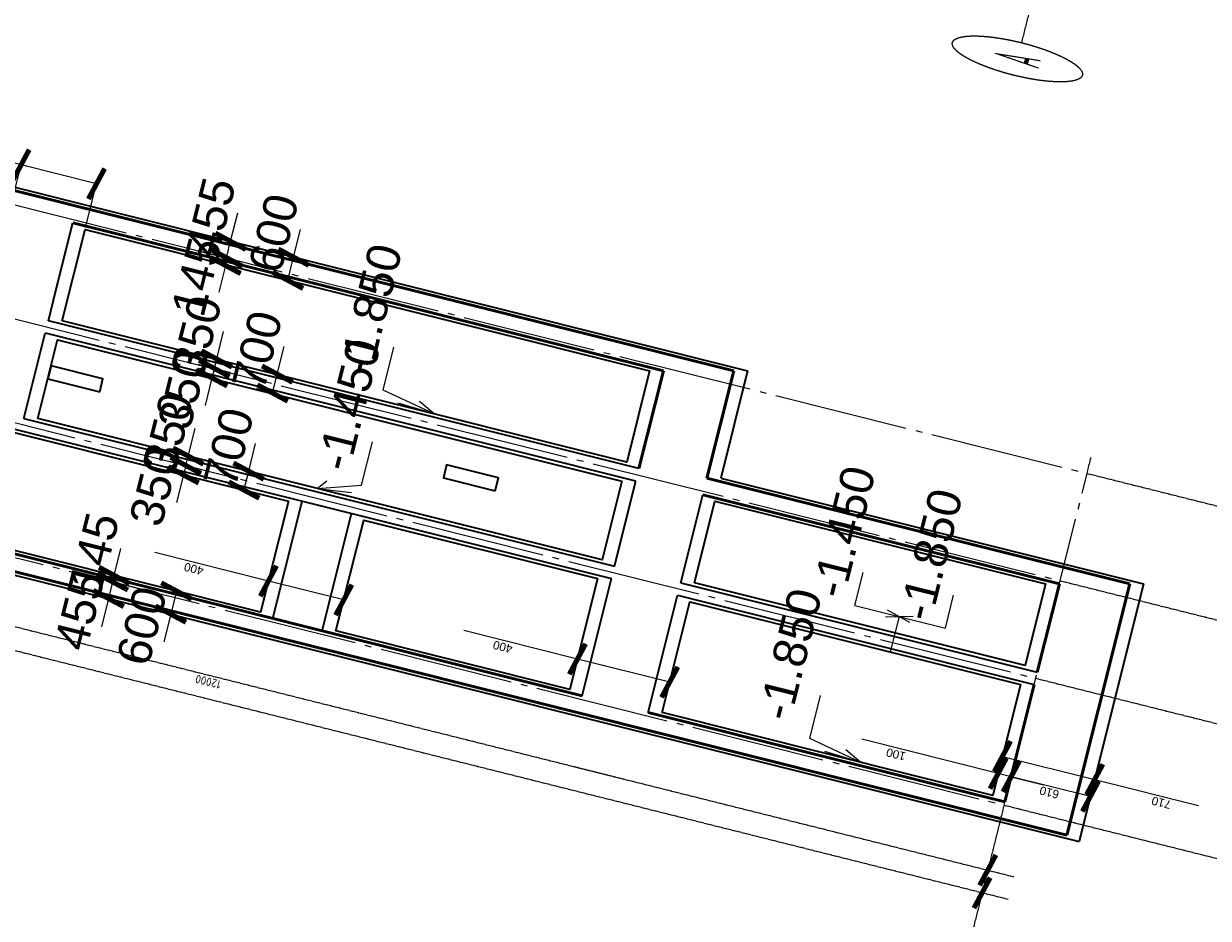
# Model space of a CAD drawing. Header units: millimetres. Extents: x -2096172177 to 2055029645, y -728784453 to 1899906214.
# Tile 30 of 109: x -1998404222 to -1976196839, y 1663820215 to 1680583815. Entities that reach past the tile are written whole.
import ezdxf
from ezdxf.enums import TextEntityAlignment as Align

# ---------------------------------------------------------------- set-up
doc = ezdxf.new("R2010")
doc.units = ezdxf.units.MM
doc.linetypes.add('DASHDOT_axis', pattern=[24, 20, -1.5, 1, -1.5])
for name, color, linetype, lineweight in [('Внутренние стены', 3, 'Continuous', 35), ('Наружные стены', 1, 'Continuous', 50), ('Размеры фундамент', 3, 'Continuous', 18), ('Толщины привязок', 130, 'Continuous', 18), ('Фундамент', 5, 'Continuous', 35)]:
    doc.layers.add(name, color=color, linetype=linetype, lineweight=lineweight)
doc.styles.add('GOST-2.304_Type-B', font='GOST Common.ttf')
doc.styles.add('стиль для стен', font='arial.ttf')
doc.dimstyles.new('Для размеров СТЕН', dxfattribs={"dimtxt": 2.5, "dimasz": 2.5, "dimexe": 1.25, "dimexo": 0.625, "dimtad": 1, "dimtxsty": 'стиль для стен', "dimblk": 'ARCHTICK', "dimcen": 2.5, "dimadec": 0, "dimazin": 0, "dimtfac": 1, "dimtmove": 0, "dimatfit": 3, "dimfxl": 1, "dimarcsym": 0})

# ---------------------------------------------------------------- blocks, each defined once
blk = doc.blocks.new('_ArchTick')
at = {"color": 0, "linetype": 'ByBlock', "const_width": 0.15}
blk.add_lwpolyline([(-0.5, -0.5), (0.5, 0.5)], dxfattribs=at)
blk = doc.blocks.new('*D637')
at = {"layer": 'Defpoints', "color": 0, "transparency": 16777216}
for p in [(1806076.1, 926949.1), (1806084.9, 926949.1), (1806084.9, 926849.1)]:
    blk.add_point(p, dxfattribs=at)
at = {"layer": 'Размеры фундамент', "color": 0, "lineweight": -2, "transparency": 16777216}
for p, q in [((1806076.1, 926949.1), (1806076.1, 927999.1)), ((1806022.4, 926949.1), (1805951.1, 926949.1)), ((1806076.1, 926849.1), (1806076.1, 926949.1)), ((1806022.4, 926849.1), (1805951.1, 926849.1)), ((1806076.1, 926849.1), (1806076.1, 926599.1))]:
    blk.add_line(p, q, dxfattribs=at)
at = {"layer": 'Размеры фундамент', "color": 0, "lineweight": -2, "transparency": 16777216, "xscale": 250, "yscale": 250, "zscale": 250}
for p, rotation in [((1806076.1, 926949.1), 270), ((1806076.1, 926849.1), 90)]:
    blk.add_blockref('_ArchTick', p, dxfattribs=dict(at, rotation=rotation))
at = {"layer": 'Размеры фундамент', "color": 0, "transparency": 16777216, "insert": (1805888.6, 927724.1), "char_height": 250, "attachment_point": 5, "rotation": 90, "style": 'стиль для стен'}
blk.add_mtext('100', dxfattribs=at)
blk = doc.blocks.new('*D638')
at = {"layer": 'Defpoints', "color": 0, "transparency": 16777216}
for p in [(1806076.1, 926849.1), (1806076.1, 926239.1), (1806084.9, 926239.1)]:
    blk.add_point(p, dxfattribs=at)
at = {"layer": 'Размеры фундамент', "color": 0, "lineweight": -2, "transparency": 16777216}
for p, q in [((1806084.9, 926849.1), (1806084.9, 926239.1)), ((1806138.6, 926849.1), (1806209.9, 926849.1)), ((1806138.6, 926239.1), (1806209.9, 926239.1))]:
    blk.add_line(p, q, dxfattribs=at)
at = {"layer": 'Размеры фундамент', "color": 0, "lineweight": -2, "transparency": 16777216, "xscale": 250, "yscale": 250, "zscale": 250}
for p, rotation in [((1806084.9, 926849.1), 90), ((1806084.9, 926239.1), 270)]:
    blk.add_blockref('_ArchTick', p, dxfattribs=dict(at, rotation=rotation))
at = {"layer": 'Размеры фундамент', "color": 0, "transparency": 16777216, "insert": (1805897.4, 926544.1), "char_height": 250, "attachment_point": 5, "rotation": 90, "style": 'стиль для стен'}
blk.add_mtext('610', dxfattribs=at)
blk = doc.blocks.new('*D639')
at = {"layer": 'Defpoints', "color": 0, "transparency": 16777216}
for p in [(1806600, 926949.1), (1806600, 926239.1), (1806600, 926239.1)]:
    blk.add_point(p, dxfattribs=at)
at = {"layer": 'Размеры фундамент', "color": 0, "lineweight": -2, "transparency": 16777216}
for p, q in [((1806600, 926949.1), (1806600, 926239.1)), ((1806662.5, 926949.1), (1806725, 926949.1)), ((1806600, 926239.1), (1806600, 925439.1)), ((1806662.5, 926239.1), (1806725, 926239.1))]:
    blk.add_line(p, q, dxfattribs=at)
at = {"layer": 'Размеры фундамент', "color": 0, "lineweight": -2, "transparency": 16777216, "xscale": 250, "yscale": 250, "zscale": 250}
for p, rotation in [((1806600, 926949.1), 90), ((1806600, 926239.1), 270)]:
    blk.add_blockref('_ArchTick', p, dxfattribs=dict(at, rotation=rotation))
at = {"layer": 'Размеры фундамент', "color": 0, "transparency": 16777216, "insert": (1806412.5, 925714.1), "char_height": 250, "attachment_point": 5, "rotation": 90, "style": 'стиль для стен'}
blk.add_mtext('710', dxfattribs=at)
blk = doc.blocks.new('*D640')
at = {"layer": 'Defpoints', "color": 0, "transparency": 16777216}
for p in [(1805402.3, 933710.9), (1805202.3, 933297.9), (1805402.3, 933297.9)]:
    blk.add_point(p, dxfattribs=at)
at = {"layer": 'Размеры фундамент', "color": 0, "lineweight": -2, "transparency": 16777216}
for p, q in [((1805202.3, 933360.4), (1805202.3, 933835.9)), ((1805402.3, 933360.4), (1805402.3, 933835.9)), ((1805202.3, 933710.9), (1805402.3, 933710.9)), ((1805402.3, 933710.9), (1806227.3, 933710.9))]:
    blk.add_line(p, q, dxfattribs=at)
at = {"layer": 'Размеры фундамент', "color": 0, "lineweight": -2, "transparency": 16777216, "xscale": 250, "yscale": 250, "zscale": 250, "rotation": 180}
blk.add_blockref('_ArchTick', (1805202.3, 933710.9), dxfattribs=at)
at = {"layer": 'Размеры фундамент', "color": 0, "lineweight": -2, "transparency": 16777216, "xscale": 250, "yscale": 250, "zscale": 250}
blk.add_blockref('_ArchTick', (1805402.3, 933710.9), dxfattribs=at)
at = {"layer": 'Размеры фундамент', "color": 0, "transparency": 16777216, "insert": (1805939.8, 933898.4), "char_height": 250, "attachment_point": 5, "style": 'стиль для стен'}
blk.add_mtext('145', dxfattribs=at)
blk = doc.blocks.new('*D641')
at = {"layer": 'Defpoints', "color": 0, "transparency": 16777216}
for p in [(1804692.3, 933710.9), (1804692.3, 933710.9), (1805202.3, 933710.9)]:
    blk.add_point(p, dxfattribs=at)
at = {"layer": 'Размеры фундамент', "color": 0, "lineweight": -2, "transparency": 16777216}
for p, q in [((1804692.3, 933773.4), (1804692.3, 933835.9)), ((1805202.3, 933773.4), (1805202.3, 933835.9)), ((1804692.3, 933710.9), (1803817.3, 933710.9)), ((1805202.3, 933710.9), (1804692.3, 933710.9))]:
    blk.add_line(p, q, dxfattribs=at)
at = {"layer": 'Размеры фундамент', "color": 0, "lineweight": -2, "transparency": 16777216, "xscale": 250, "yscale": 250, "zscale": 250, "rotation": 180}
blk.add_blockref('_ArchTick', (1804692.3, 933710.9), dxfattribs=at)
at = {"layer": 'Размеры фундамент', "color": 0, "lineweight": -2, "transparency": 16777216, "xscale": 250, "yscale": 250, "zscale": 250}
blk.add_blockref('_ArchTick', (1805202.3, 933710.9), dxfattribs=at)
at = {"layer": 'Размеры фундамент', "color": 0, "transparency": 16777216, "insert": (1804129.8, 933898.4), "char_height": 250, "attachment_point": 5, "style": 'стиль для стен'}
blk.add_mtext('455', dxfattribs=at)
blk = doc.blocks.new('*D642')
at = {"layer": 'Defpoints', "color": 0, "transparency": 16777216}
for p in [(1804692.3, 933231.9), (1804692.3, 933231.9), (1805402.3, 933231.9)]:
    blk.add_point(p, dxfattribs=at)
at = {"layer": 'Размеры фундамент', "color": 0, "lineweight": -2, "transparency": 16777216}
for p, q in [((1804692.3, 933294.4), (1804692.3, 933356.9)), ((1805402.3, 933294.4), (1805402.3, 933356.9)), ((1804692.3, 933231.9), (1803842.3, 933231.9)), ((1805402.3, 933231.9), (1804692.3, 933231.9))]:
    blk.add_line(p, q, dxfattribs=at)
at = {"layer": 'Размеры фундамент', "color": 0, "lineweight": -2, "transparency": 16777216, "xscale": 250, "yscale": 250, "zscale": 250, "rotation": 180}
blk.add_blockref('_ArchTick', (1804692.3, 933231.9), dxfattribs=at)
at = {"layer": 'Размеры фундамент', "color": 0, "lineweight": -2, "transparency": 16777216, "xscale": 250, "yscale": 250, "zscale": 250}
blk.add_blockref('_ArchTick', (1805402.3, 933231.9), dxfattribs=at)
at = {"layer": 'Размеры фундамент', "color": 0, "transparency": 16777216, "insert": (1804142.3, 933419.4), "char_height": 250, "attachment_point": 5, "style": 'стиль для стен'}
blk.add_mtext('600', dxfattribs=at)
blk = doc.blocks.new('*D643')
at = {"layer": 'Defpoints', "color": 0, "transparency": 16777216}
for p in [(1815177.2, 933467.2), (1815177.2, 933467.2), (1815402.3, 933467.2)]:
    blk.add_point(p, dxfattribs=at)
at = {"layer": 'Размеры фундамент', "color": 0, "lineweight": -2, "transparency": 16777216}
for p, q in [((1815177.2, 933529.7), (1815177.2, 933592.2)), ((1815402.3, 933529.7), (1815402.3, 933592.2)), ((1815177.2, 933467.2), (1814352.2, 933467.2)), ((1815402.3, 933467.2), (1815177.2, 933467.2))]:
    blk.add_line(p, q, dxfattribs=at)
at = {"layer": 'Размеры фундамент', "color": 0, "lineweight": -2, "transparency": 16777216, "xscale": 250, "yscale": 250, "zscale": 250, "rotation": 180}
blk.add_blockref('_ArchTick', (1815177.2, 933467.2), dxfattribs=at)
at = {"layer": 'Размеры фундамент', "color": 0, "lineweight": -2, "transparency": 16777216, "xscale": 250, "yscale": 250, "zscale": 250}
blk.add_blockref('_ArchTick', (1815402.3, 933467.2), dxfattribs=at)
at = {"layer": 'Размеры фундамент', "color": 0, "transparency": 16777216, "insert": (1814639.7, 933654.7), "char_height": 250, "attachment_point": 5, "style": 'стиль для стен'}
blk.add_mtext('145', dxfattribs=at)
blk = doc.blocks.new('*D644')
at = {"layer": 'Defpoints', "color": 0, "transparency": 16777216}
for p in [(1815198.4, 932988.2), (1815198.4, 932988.2), (1815908.4, 932988.2)]:
    blk.add_point(p, dxfattribs=at)
at = {"layer": 'Размеры фундамент', "color": 0, "lineweight": -2, "transparency": 16777216}
for p, q in [((1815198.4, 933050.7), (1815198.4, 933113.2)), ((1815908.4, 933050.7), (1815908.4, 933113.2)), ((1815198.4, 932988.2), (1815908.4, 932988.2)), ((1815908.4, 932988.2), (1816760.8, 932988.2))]:
    blk.add_line(p, q, dxfattribs=at)
at = {"layer": 'Размеры фундамент', "color": 0, "lineweight": -2, "transparency": 16777216, "xscale": 250, "yscale": 250, "zscale": 250, "rotation": 180}
blk.add_blockref('_ArchTick', (1815198.4, 932988.2), dxfattribs=at)
at = {"layer": 'Размеры фундамент', "color": 0, "lineweight": -2, "transparency": 16777216, "xscale": 250, "yscale": 250, "zscale": 250}
blk.add_blockref('_ArchTick', (1815908.4, 932988.2), dxfattribs=at)
at = {"layer": 'Размеры фундамент', "color": 0, "transparency": 16777216, "insert": (1816460.8, 933175.7), "char_height": 250, "attachment_point": 5, "style": 'стиль для стен'}
blk.add_mtext('600', dxfattribs=at)
blk = doc.blocks.new('*D645')
at = {"layer": 'Defpoints', "color": 0, "transparency": 16777216}
for p in [(1809102.3, 933449.1), (1809392.3, 933449.1), (1809392.3, 933391.9)]:
    blk.add_point(p, dxfattribs=at)
at = {"layer": 'Размеры фундамент', "color": 0, "lineweight": -2, "transparency": 16777216}
for p, q in [((1809102.3, 933391.9), (1809392.3, 933391.9)), ((1809102.3, 933386.6), (1809102.3, 933266.9)), ((1809392.3, 933391.9), (1810242.3, 933391.9)), ((1809392.3, 933386.6), (1809392.3, 933266.9))]:
    blk.add_line(p, q, dxfattribs=at)
at = {"layer": 'Размеры фундамент', "color": 0, "lineweight": -2, "transparency": 16777216, "xscale": 250, "yscale": 250, "zscale": 250, "rotation": 180}
blk.add_blockref('_ArchTick', (1809102.3, 933391.9), dxfattribs=at)
at = {"layer": 'Размеры фундамент', "color": 0, "lineweight": -2, "transparency": 16777216, "xscale": 250, "yscale": 250, "zscale": 250}
blk.add_blockref('_ArchTick', (1809392.3, 933391.9), dxfattribs=at)
at = {"layer": 'Размеры фундамент', "color": 0, "transparency": 16777216, "insert": (1809942.3, 933579.4), "char_height": 250, "attachment_point": 5, "style": 'стиль для стен'}
blk.add_mtext('350', dxfattribs=at)
blk = doc.blocks.new('*D646')
at = {"layer": 'Defpoints', "color": 0, "transparency": 16777216}
for p in [(1808812.3, 933391.9), (1808812.3, 933391.9), (1809102.3, 933391.9)]:
    blk.add_point(p, dxfattribs=at)
at = {"layer": 'Размеры фундамент', "color": 0, "lineweight": -2, "transparency": 16777216}
for p, q in [((1808812.3, 933454.4), (1808812.3, 933516.9)), ((1809102.3, 933454.4), (1809102.3, 933516.9)), ((1808812.3, 933391.9), (1807962.3, 933391.9)), ((1809102.3, 933391.9), (1808812.3, 933391.9))]:
    blk.add_line(p, q, dxfattribs=at)
at = {"layer": 'Размеры фундамент', "color": 0, "lineweight": -2, "transparency": 16777216, "xscale": 250, "yscale": 250, "zscale": 250, "rotation": 180}
blk.add_blockref('_ArchTick', (1808812.3, 933391.9), dxfattribs=at)
at = {"layer": 'Размеры фундамент', "color": 0, "lineweight": -2, "transparency": 16777216, "xscale": 250, "yscale": 250, "zscale": 250}
blk.add_blockref('_ArchTick', (1809102.3, 933391.9), dxfattribs=at)
at = {"layer": 'Размеры фундамент', "color": 0, "transparency": 16777216, "insert": (1808262.3, 933579.4), "char_height": 250, "attachment_point": 5, "style": 'стиль для стен'}
blk.add_mtext('350', dxfattribs=at)
blk = doc.blocks.new('*D647')
at = {"layer": 'Defpoints', "color": 0, "transparency": 16777216}
for p in [(1808812.3, 932925.9), (1809392.3, 932925.9), (1809392.3, 932925.9)]:
    blk.add_point(p, dxfattribs=at)
at = {"layer": 'Размеры фундамент', "color": 0, "lineweight": -2, "transparency": 16777216}
for p, q in [((1808812.3, 932988.4), (1808812.3, 933050.9)), ((1809392.3, 932988.4), (1809392.3, 933050.9)), ((1808812.3, 932925.9), (1809392.3, 932925.9)), ((1809392.3, 932925.9), (1810242.3, 932925.9))]:
    blk.add_line(p, q, dxfattribs=at)
at = {"layer": 'Размеры фундамент', "color": 0, "lineweight": -2, "transparency": 16777216, "xscale": 250, "yscale": 250, "zscale": 250, "rotation": 180}
blk.add_blockref('_ArchTick', (1808812.3, 932925.9), dxfattribs=at)
at = {"layer": 'Размеры фундамент', "color": 0, "lineweight": -2, "transparency": 16777216, "xscale": 250, "yscale": 250, "zscale": 250}
blk.add_blockref('_ArchTick', (1809392.3, 932925.9), dxfattribs=at)
at = {"layer": 'Размеры фундамент', "color": 0, "transparency": 16777216, "insert": (1809942.3, 933113.4), "char_height": 250, "attachment_point": 5, "style": 'стиль для стен'}
blk.add_mtext('700', dxfattribs=at)
blk = doc.blocks.new('*D648')
at = {"layer": 'Defpoints', "color": 0, "transparency": 16777216}
for p in [(1812117.1, 933418.3), (1812407.1, 933418.3), (1812407.1, 933361.1)]:
    blk.add_point(p, dxfattribs=at)
at = {"layer": 'Размеры фундамент', "color": 0, "lineweight": -2, "transparency": 16777216}
for p, q in [((1812117.1, 933361.1), (1812407.1, 933361.1)), ((1812117.1, 933355.8), (1812117.1, 933236.1)), ((1812407.1, 933361.1), (1813257.1, 933361.1)), ((1812407.1, 933355.8), (1812407.1, 933236.1))]:
    blk.add_line(p, q, dxfattribs=at)
at = {"layer": 'Размеры фундамент', "color": 0, "lineweight": -2, "transparency": 16777216, "xscale": 250, "yscale": 250, "zscale": 250, "rotation": 180}
blk.add_blockref('_ArchTick', (1812117.1, 933361.1), dxfattribs=at)
at = {"layer": 'Размеры фундамент', "color": 0, "lineweight": -2, "transparency": 16777216, "xscale": 250, "yscale": 250, "zscale": 250}
blk.add_blockref('_ArchTick', (1812407.1, 933361.1), dxfattribs=at)
at = {"layer": 'Размеры фундамент', "color": 0, "transparency": 16777216, "insert": (1812957.1, 933548.6), "char_height": 250, "attachment_point": 5, "style": 'стиль для стен'}
blk.add_mtext('350', dxfattribs=at)
blk = doc.blocks.new('*D649')
at = {"layer": 'Defpoints', "color": 0, "transparency": 16777216}
for p in [(1811827.1, 933361.1), (1811827.1, 933361.1), (1812117.1, 933361.1)]:
    blk.add_point(p, dxfattribs=at)
at = {"layer": 'Размеры фундамент', "color": 0, "lineweight": -2, "transparency": 16777216}
for p, q in [((1811827.1, 933423.6), (1811827.1, 933486.1)), ((1812117.1, 933423.6), (1812117.1, 933486.1)), ((1811827.1, 933361.1), (1810977.1, 933361.1)), ((1812117.1, 933361.1), (1811827.1, 933361.1))]:
    blk.add_line(p, q, dxfattribs=at)
at = {"layer": 'Размеры фундамент', "color": 0, "lineweight": -2, "transparency": 16777216, "xscale": 250, "yscale": 250, "zscale": 250, "rotation": 180}
blk.add_blockref('_ArchTick', (1811827.1, 933361.1), dxfattribs=at)
at = {"layer": 'Размеры фундамент', "color": 0, "lineweight": -2, "transparency": 16777216, "xscale": 250, "yscale": 250, "zscale": 250}
blk.add_blockref('_ArchTick', (1812117.1, 933361.1), dxfattribs=at)
at = {"layer": 'Размеры фундамент', "color": 0, "transparency": 16777216, "insert": (1811277.1, 933548.6), "char_height": 250, "attachment_point": 5, "style": 'стиль для стен'}
blk.add_mtext('350', dxfattribs=at)
blk = doc.blocks.new('*D650')
at = {"layer": 'Defpoints', "color": 0, "transparency": 16777216}
for p in [(1811827.1, 932895.1), (1812407.1, 932895.1), (1812407.1, 932895.1)]:
    blk.add_point(p, dxfattribs=at)
at = {"layer": 'Размеры фундамент', "color": 0, "lineweight": -2, "transparency": 16777216}
for p, q in [((1811827.1, 932957.6), (1811827.1, 933020.1)), ((1812407.1, 932957.6), (1812407.1, 933020.1)), ((1811827.1, 932895.1), (1812407.1, 932895.1)), ((1812407.1, 932895.1), (1813257.1, 932895.1))]:
    blk.add_line(p, q, dxfattribs=at)
at = {"layer": 'Размеры фундамент', "color": 0, "lineweight": -2, "transparency": 16777216, "xscale": 250, "yscale": 250, "zscale": 250, "rotation": 180}
blk.add_blockref('_ArchTick', (1811827.1, 932895.1), dxfattribs=at)
at = {"layer": 'Размеры фундамент', "color": 0, "lineweight": -2, "transparency": 16777216, "xscale": 250, "yscale": 250, "zscale": 250}
blk.add_blockref('_ArchTick', (1812407.1, 932895.1), dxfattribs=at)
at = {"layer": 'Размеры фундамент', "color": 0, "transparency": 16777216, "insert": (1812957.1, 933082.6), "char_height": 250, "attachment_point": 5, "style": 'стиль для стен'}
blk.add_mtext('700', dxfattribs=at)
blk = doc.blocks.new('*D654')
at = {"layer": 'Defpoints', "color": 0, "transparency": 16777216}
for p in [(1815402.3, 933765.4), (1815912.3, 933765.4), (1815912.3, 933473.8)]:
    blk.add_point(p, dxfattribs=at)
at = {"layer": 'Размеры фундамент', "color": 0, "lineweight": -2, "transparency": 16777216}
for p, q in [((1815402.3, 933702.9), (1815402.3, 933348.8)), ((1815912.3, 933702.9), (1815912.3, 933348.8)), ((1815402.3, 933473.8), (1815912.3, 933473.8)), ((1815912.3, 933473.8), (1816787.3, 933473.8))]:
    blk.add_line(p, q, dxfattribs=at)
at = {"layer": 'Размеры фундамент', "color": 0, "lineweight": -2, "transparency": 16777216, "xscale": 250, "yscale": 250, "zscale": 250, "rotation": 180}
blk.add_blockref('_ArchTick', (1815402.3, 933473.8), dxfattribs=at)
at = {"layer": 'Размеры фундамент', "color": 0, "lineweight": -2, "transparency": 16777216, "xscale": 250, "yscale": 250, "zscale": 250}
blk.add_blockref('_ArchTick', (1815912.3, 933473.8), dxfattribs=at)
at = {"layer": 'Размеры фундамент', "color": 0, "transparency": 16777216, "insert": (1816474.8, 933661.3), "char_height": 250, "attachment_point": 5, "style": 'стиль для стен'}
blk.add_mtext('455', dxfattribs=at)
blk = doc.blocks.new('*D655')
at = {"layer": 'Defpoints', "color": 0, "transparency": 16777216}
for p in [(1815196.5, 935129.9), (1816606.3, 935129.9), (1815202.3, 934549.1)]:
    blk.add_point(p, dxfattribs=at)
at = {"layer": 'Размеры фундамент', "color": 0, "lineweight": -2, "transparency": 16777216}
for p, q in [((1816606.3, 935129.9), (1816606.3, 936004.9)), ((1815259, 935129.9), (1816731.3, 935129.9)), ((1816606.3, 934549.1), (1816606.3, 935129.9)), ((1815264.8, 934549.1), (1816731.3, 934549.1))]:
    blk.add_line(p, q, dxfattribs=at)
at = {"layer": 'Размеры фундамент', "color": 0, "lineweight": -2, "transparency": 16777216, "xscale": 250, "yscale": 250, "zscale": 250}
for p, rotation in [((1816606.3, 935129.9), 90), ((1816606.3, 934549.1), 270)]:
    blk.add_blockref('_ArchTick', p, dxfattribs=dict(at, rotation=rotation))
at = {"layer": 'Размеры фундамент', "color": 0, "transparency": 16777216, "insert": (1816418.8, 935692.4), "char_height": 250, "attachment_point": 5, "rotation": 90, "style": 'стиль для стен'}
blk.add_mtext('400', dxfattribs=at)
blk = doc.blocks.new('*D656')
at = {"layer": 'Defpoints', "color": 0, "transparency": 16777216}
for p in [(1806337.5, 930204.1), (1806337.5, 930204.1), (1806337.5, 929494.1)]:
    blk.add_point(p, dxfattribs=at)
at = {"layer": 'Размеры фундамент', "color": 0, "lineweight": -2, "transparency": 16777216}
for p, q in [((1806337.5, 930204.1), (1806337.5, 931079.9)), ((1806337.5, 929494.1), (1806337.5, 930204.1)), ((1806400, 930204.1), (1806462.5, 930204.1)), ((1806400, 929494.1), (1806462.5, 929494.1))]:
    blk.add_line(p, q, dxfattribs=at)
at = {"layer": 'Размеры фундамент', "color": 0, "lineweight": -2, "transparency": 16777216, "xscale": 250, "yscale": 250, "zscale": 250}
for p, rotation in [((1806337.5, 930204.1), 90), ((1806337.5, 929494.1), 270)]:
    blk.add_blockref('_ArchTick', p, dxfattribs=dict(at, rotation=rotation))
at = {"layer": 'Размеры фундамент', "color": 0, "transparency": 16777216, "insert": (1806150, 930767.4), "char_height": 250, "attachment_point": 5, "rotation": 90, "style": 'стиль для стен'}
blk.add_mtext('400', dxfattribs=at)
blk = doc.blocks.new('*D657')
at = {"layer": 'Defpoints', "color": 0, "transparency": 16777216}
for p in [(1806197.5, 932584.1), (1806356.9, 932584.1), (1806197.5, 932004.1)]:
    blk.add_point(p, dxfattribs=at)
at = {"layer": 'Размеры фундамент', "color": 0, "lineweight": -2, "transparency": 16777216}
for p, q in [((1806356.9, 932584.1), (1806356.9, 933459.1)), ((1806260, 932584.1), (1806481.9, 932584.1)), ((1806356.9, 932004.1), (1806356.9, 932584.1)), ((1806260, 932004.1), (1806481.9, 932004.1))]:
    blk.add_line(p, q, dxfattribs=at)
at = {"layer": 'Размеры фундамент', "color": 0, "lineweight": -2, "transparency": 16777216, "xscale": 250, "yscale": 250, "zscale": 250}
for p, rotation in [((1806356.9, 932584.1), 90), ((1806356.9, 932004.1), 270)]:
    blk.add_blockref('_ArchTick', p, dxfattribs=dict(at, rotation=rotation))
at = {"layer": 'Размеры фундамент', "color": 0, "transparency": 16777216, "insert": (1806169.4, 933146.6), "char_height": 250, "attachment_point": 5, "rotation": 90, "style": 'стиль для стен'}
blk.add_mtext('400', dxfattribs=at)
blk = doc.blocks.new('Фасад (на основе 1 эт)')
at = {"linetype": 'DASHDOT_axis'}
for p, q in [((1802502.26, 926649.145), (1802502.26, 940249.145)), ((1803202.26, 939049.145), (1803202.26, 929649.145)), ((1803202.26, 930049.145), (1803202.26, 926649.145)), ((1828389.91, 928104.679), (1827389.91, 928104.679)), ((1802002.26, 926849.145), (1801002.26, 926849.145)), ((1805202.26, 926849.145), (1802002.26, 926849.145)), ((1802439.76, 926849.145), (1802377.26, 926849.145)), ((1803139.76, 926849.145), (1803077.26, 926849.145)), ((1805202.26, 926849.145), (1805202.26, 923649.145)), ((1809102.26, 926849.145), (1809102.26, 923649.145)), ((1812102.26, 926849.145), (1812102.26, 923649.145)), ((1815402.26, 926849.145), (1815402.26, 923649.145)), ((1815402.26, 926849.145), (1815902.26, 926849.145))]:
    blk.add_line(p, q, dxfattribs=at)
at = {"linetype": 'DASHDOT_axis', "lineweight": 20, "ltscale": 100}
for p, q in [((1805202.26, 940049.145), (1805202.26, 926849.145)), ((1809102.26, 940049.145), (1809102.26, 926849.145)), ((1812102.26, 940049.145), (1812102.26, 926849.145)), ((1815402.26, 940049.145), (1815402.26, 926849.145))]:
    blk.add_line(p, q, dxfattribs=at)
at = {"linetype": 'DASHDOT_axis', "lineweight": 15, "ltscale": 100}
blk.add_line((1805202.26, 926849.145), (1815402.26, 926849.145), dxfattribs=at)
at = {"linetype": 'DASHDOT_axis'}
blk.add_circle((1826889.91, 928104.679), 500, dxfattribs=at)
at = {"layer": 'Внутренние стены'}
for p, q in [((1808912.26, 938849.145), (1808912.26, 930104.145)), ((1809292.26, 934649.942), (1809292.26, 930104.145)), ((1809292.26, 934649.942), (1811912.26, 934649.942)), ((1811912.26, 930104.145), (1811912.26, 934649.145)), ((1812292.26, 934649.942), (1813222.06, 934649.942)), ((1812292.26, 930104.145), (1812292.26, 934649.145)), ((1813222.06, 934649.942), (1815302.26, 934649.942)), ((1805302.26, 932484.145), (1808912.26, 932484.145)), ((1805302.26, 932104.145), (1808912.26, 932104.145)), ((1805302.26, 930104.145), (1808912.26, 930104.145)), ((1809292.26, 930104.145), (1811912.26, 930104.145)), ((1805302.26, 929594.145), (1808912.26, 929594.145)), ((1808912.26, 929594.145), (1808912.26, 926849.145)), ((1809292.26, 929594.145), (1809292.26, 926849.145)), ((1809292.26, 929594.145), (1812002.26, 929594.145))]:
    blk.add_line(p, q, dxfattribs=at)
at = {"layer": 'Наружные стены'}
for p, q in [((1804792.26, 926339.145), (1804792.26, 939359.145)), ((1815812.26, 939359.145), (1815812.26, 929594.145)), ((1805302.26, 930104.145), (1805302.26, 938849.145)), ((1815302.26, 934649.942), (1815302.26, 930104.145)), ((1815302.26, 930104.145), (1812292.26, 930104.145)), ((1805302.26, 926849.145), (1805302.26, 929594.145)), ((1812002.26, 929594.145), (1812002.26, 926849.145)), ((1815812.26, 929594.145), (1812512.26, 929594.145)), ((1812512.26, 929594.145), (1812512.26, 926339.145)), ((1808912.26, 926849.145), (1805302.26, 926849.145)), ((1812002.26, 926849.145), (1809292.26, 926849.145)), ((1812512.26, 926339.145), (1804792.26, 926339.145))]:
    blk.add_line(p, q, dxfattribs=at)
at = {"layer": 'Размеры фундамент'}
for p, q in [((1809392.26, 932398.198), (1809806.195, 932083.263)), ((1809392.26, 932398.198), (1809674.554, 932342.849)), ((1809392.26, 932398.198), (1809523.067, 932143.682)), ((1809806.195, 932083.263), (1811135.564, 932083.263)), ((1812392.26, 931684.969), (1812707.194, 932098.904)), ((1812707.194, 932098.904), (1814036.563, 932098.904)), ((1812392.26, 931684.969), (1812447.609, 931967.263)), ((1812392.26, 931684.969), (1812646.776, 931815.776)), ((1805402.26, 927963.521), (1805717.194, 928377.457)), ((1805717.194, 928377.457), (1807046.563, 928377.457)), ((1805402.26, 927963.521), (1805457.609, 928245.816)), ((1809900.652, 928291.81), (1809900.652, 927594.574)), ((1809900.652, 928291.81), (1810907.794, 928291.81)), ((1805402.26, 927963.521), (1805656.776, 928094.329)), ((1809792.943, 928050.322), (1810008.674, 927848.71)), ((1810007.692, 928050.374), (1809810.638, 927864.453)), ((1808811.044, 927949.145), (1809900.652, 927949.145)), ((1809900.652, 927594.574), (1810907.794, 927594.574))]:
    blk.add_line(p, q, dxfattribs=at)
at = {"layer": 'Фундамент'}
for p, q in [((1804692.26, 939456.663), (1804692.26, 926239.145)), ((1815912.26, 939458.041), (1815912.26, 929494.145)), ((1815912.26, 929494.145), (1812612.26, 929494.145)), ((1812612.26, 929494.145), (1812612.26, 926239.145)), ((1812612.26, 926239.145), (1804692.26, 926239.145))]:
    blk.add_line(p, q, dxfattribs=at)
for points in [[(1805402.26, 938749.145), (1808812.26, 938749.145), (1808812.26, 932584.145), (1805402.26, 932584.145)], [(1809392.26, 934549.942), (1811812.26, 934549.942), (1811812.26, 930204.145), (1809392.26, 930204.145)], [(1810612.26, 934149.145), (1811012.26, 934149.145), (1811012.26, 934549.145), (1810612.26, 934549.145)], [(1812392.26, 934549.145), (1815202.26, 934549.145), (1815202.26, 930204.145), (1812392.26, 930204.145)], [(1805402.26, 932004.145), (1808812.26, 932004.145), (1808812.26, 930204.145), (1805402.26, 930204.145)], [(1810612.475, 931104.145), (1811012.475, 931104.145), (1811012.475, 931504.145), (1810612.475, 931504.145)], [(1805402.26, 929494.145), (1808812.26, 929494.145), (1808812.26, 926949.145), (1805402.26, 926949.145)], [(1809392.26, 929494.145), (1811902.26, 929494.145), (1811902.26, 926949.145), (1809392.26, 926949.145)]]:
    blk.add_lwpolyline(points, close=True, dxfattribs=at)
at = {"linetype": 'DASHDOT_axis', "xscale": 250, "yscale": 250, "zscale": 250, "rotation": 270}
for p in [(1802502.26, 926849.145), (1803202.26, 926849.145)]:
    blk.add_blockref('_ArchTick', p, dxfattribs=at)
at = {"linetype": 'DASHDOT_axis', "style": 'GOST-2.304_Type-B'}
blk.add_text('А', height=350, dxfattribs=at).set_placement((1826889.91, 928104.679), align=Align.MIDDLE_CENTER)
at = {"linetype": 'DASHDOT_axis', "insert": (1803007.302, 932838.294), "char_height": 250, "attachment_point": 5, "rotation": 90, "style": 'GOST-2.304_Type-B', "bg_fill": 3, "box_fill_scale": 1.1, "bg_fill_color": 256, "bg_fill_true_color": 13158600, "bg_fill_transparency": 0}
blk.add_mtext('12000', dxfattribs=at)
at = {"layer": 'Размеры фундамент', "char_height": 250, "attachment_point": 1, "style": 'стиль для стен'}
for s, insert, width in [('-1.850', (1812971.508, 932462.54), 240.39411), ('-1.450', (1810065.399, 932446.899), 240.39411), ('-1.850', (1806039.827, 928797.626), 240.39411), ('-1.450', (1809974.054, 928631.615), 7.73926), ('-1.850', (1809944.152, 927958.589), 7.73926)]:
    blk.add_mtext(s, dxfattribs=dict(at, insert=insert, width=width))
at = {"layer": 'Размеры фундамент'}
for base, p1, p2, picture, middle in [((1816606.252, 935129.942), (1815202.26, 934549.145), (1815196.471, 935129.942), '*D655', (1816418.752, 935692.442)), ((1806356.909, 932584.145), (1806197.505, 932004.145), (1806197.505, 932584.145), '*D657', (1806169.409, 933146.645))]:
    dim = blk.add_linear_dim(base=base, p1=p1, p2=p2, angle=90, text='400', dimstyle='Для размеров СТЕН', dxfattribs=at)
    dim.commit()
    dim.dimension.update_dxf_attribs({"geometry": picture, "text_midpoint": middle})
for base, p1, p2, text, picture, middle in [((1804692.26, 933710.944), (1805202.26, 933710.944), (1804692.26, 933710.944), '455', '*D641', (1804129.76, 933898.444)), ((1805402.26, 933710.944), (1805202.26, 933297.882), (1805402.26, 933297.882), '145', '*D640', (1805939.76, 933898.444)), ((1815177.181, 933467.248), (1815402.26, 933467.248), (1815177.181, 933467.248), '145', '*D643', (1814639.681, 933654.748)), ((1815912.26, 933473.792), (1815402.26, 933765.382), (1815912.26, 933765.382), '455', '*D654', (1816474.76, 933661.292)), ((1808812.26, 933391.893), (1809102.26, 933391.893), (1808812.26, 933391.893), '350', '*D646', (1808262.26, 933579.393)), ((1809392.26, 933391.893), (1809102.26, 933449.145), (1809392.26, 933449.145), '350', '*D645', (1809942.26, 933579.393)), ((1811827.074, 933361.068), (1812117.074, 933361.068), (1811827.074, 933361.068), '350', '*D649', (1811277.074, 933548.568)), ((1812407.074, 933361.068), (1812117.074, 933418.32), (1812407.074, 933418.32), '350', '*D648', (1812957.074, 933548.568)), ((1809392.26, 932925.935), (1808812.26, 932925.935), (1809392.26, 932925.935), '700', '*D647', (1809942.26, 933113.435)), ((1812407.074, 932895.11), (1811827.074, 932895.11), (1812407.074, 932895.11), '700', '*D650', (1812957.074, 933082.61))]:
    dim = blk.add_linear_dim(base=base, p1=p1, p2=p2, text=text, dimstyle='Для размеров СТЕН', dxfattribs=at)
    dim.commit()
    dim.dimension.update_dxf_attribs({"geometry": picture, "text_midpoint": middle})
for base, p1, p2, picture, middle in [((1804692.26, 933231.855), (1805402.26, 933231.855), (1804692.26, 933231.855), '*D642', (1804142.26, 933231.855)), ((1815198.37, 932988.158), (1815908.37, 932988.158), (1815198.37, 932988.158), '*D644', (1816460.816, 932988.158))]:
    dim = blk.add_linear_dim(base=base, p1=p1, p2=p2, text='600', dimstyle='Для размеров СТЕН', dxfattribs=at)
    dim.commit()
    dim.dimension.update_dxf_attribs({"geometry": picture, "text_midpoint": middle, "dimtype": 128})
dim = blk.add_linear_dim(base=(1806337.455, 930204.145), p1=(1806337.455, 929494.145), p2=(1806337.455, 930204.145), angle=90, text='400', dimstyle='Для размеров СТЕН', dxfattribs=at)
dim.commit()
dim.dimension.update_dxf_attribs({"geometry": '*D656', "text_midpoint": (1806337.455, 930767.365), "dimtype": 128})
for base, p1, p2, picture, middle in [((1806076.068, 926949.145), (1806084.948, 926849.145), (1806084.948, 926949.145), '*D637', (1805888.568, 927724.145)), ((1806084.948, 926239.145), (1806076.068, 926849.145), (1806076.068, 926239.145), '*D638', (1805897.448, 926544.145))]:
    dim = blk.add_linear_dim(base=base, p1=p1, p2=p2, angle=90, dimstyle='Для размеров СТЕН', dxfattribs=at)
    dim.commit()
    dim.dimension.update_dxf_attribs({"geometry": picture, "text_midpoint": middle})
dim = blk.add_linear_dim(base=(1806599.966, 926239.145), p1=(1806599.966, 926949.145), p2=(1806599.966, 926239.145), angle=90, dimstyle='Для размеров СТЕН', dxfattribs=at)
dim.commit()
dim.dimension.update_dxf_attribs({"geometry": '*D639', "text_midpoint": (1806599.966, 925714.145), "dimtype": 128})

msp = doc.modelspace()

# ---------------------------------------------------------------- block references
at = {"layer": 'Толщины привязок', "xscale": 628.2340773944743, "yscale": 2510.435367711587, "zscale": 628.2340773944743, "rotation": 75.95032694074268}
msp.add_blockref('Фасад (на основе 1 эт)', (1849251.57, 917631.158), dxfattribs=at)

doc.saveas('drawing.dxf')
